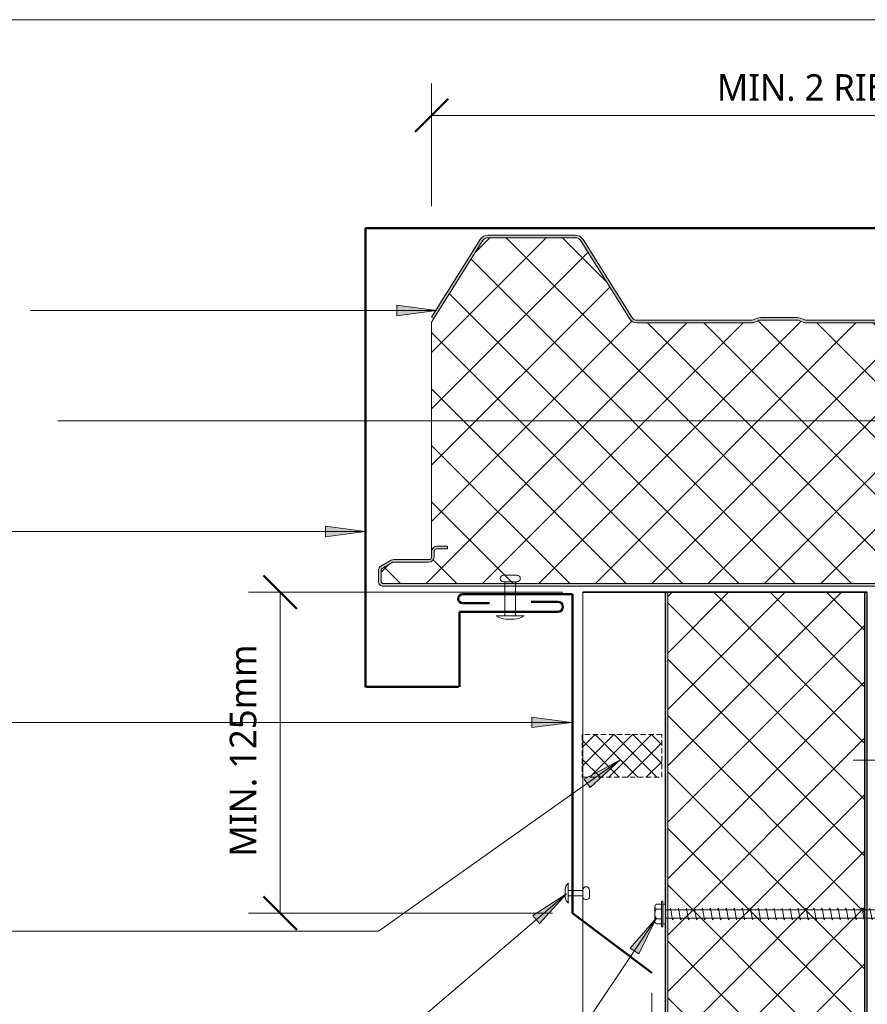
# Model space of a CAD drawing. Header units: millimetres. Extents: x -399 to 997, y 8 to 656.
# Tile 3 of 5: x -116 to 203, y 253 to 623. Entities that reach past the tile are written whole.
import ezdxf

# ---------------------------------------------------------------- set-up
doc = ezdxf.new("R2010")
doc.units = ezdxf.units.MM
doc.linetypes.add('Dash Short', pattern=[3, 2, -1])
for name, color, linetype, lineweight in [('A-ANNO-DIMS', 211, 'Continuous', 9), ('A-ANNO-DIMS-5', 211, 'Continuous', 9), ('A-DETL', 90, 'Continuous', 13), ('A-DETL-GENF', 92, 'Continuous', 13), ('G-ANNO-TEXT', 231, 'Continuous', 9)]:
    doc.layers.add(name, color=color, linetype=linetype, lineweight=lineweight)
doc.styles.add('Yu Gothic_1', font='Yu Gothic.ttf', dxfattribs={"height": 10})
doc.dimstyles.new('Diagonal', dxfattribs={"dimscale": 304.8, "dimtxt": 11.609035, "dimasz": 0.04101, "dimexe": 0.03937, "dimexo": 0.024606, "dimgap": 0.024606, "dimtad": 1, "dimdec": 0, "dimzin": 0, "dimdsep": 46, "dimtxsty": 'Yu Gothic_1', "dimblk1": 'OBLIQUE', "dimblk2": 'OBLIQUE', "dimsah": 1, "dimcen": 0.09, "dimazin": 0, "dimtfac": 1, "dimtdec": 4, "dimtix": 1, "dimtmove": 1, "dimatfit": 3, "dimfxl": 1, "dimtvp": 1, "dimtfill": 1, "dimtolj": 1, "dimtzin": 0, "dimarcsym": 2})
doc.dimstyles.new('Diagonal_1', dxfattribs={"dimscale": 304.8, "dimtxt": 11.609035, "dimasz": 0.04101, "dimexe": 0.03937, "dimexo": 0.024606, "dimgap": 0.024606, "dimtad": 1, "dimdec": 0, "dimzin": 0, "dimdsep": 46, "dimtxsty": 'Yu Gothic_1', "dimblk1": 'OBLIQUE', "dimblk2": 'OBLIQUE', "dimsah": 1, "dimcen": 0.09, "dimazin": 0, "dimtfac": 1, "dimtdec": 4, "dimtix": 1, "dimtmove": 2, "dimatfit": 3, "dimfxl": 1, "dimtvp": 1, "dimtfill": 1, "dimtolj": 1, "dimtzin": 0, "dimarcsym": 2})
doc.dimstyles.new('Diagonal_2', dxfattribs={"dimscale": 304.8, "dimtxt": 11.609035, "dimasz": 0.04101, "dimexe": 0.03937, "dimexo": 0.024606, "dimgap": 0.024606, "dimtad": 1, "dimdec": 0, "dimzin": 0, "dimdsep": 46, "dimtxsty": 'Yu Gothic_1', "dimblk1": 'OBLIQUE', "dimblk2": 'OBLIQUE', "dimsah": 1, "dimcen": 0.09, "dimazin": 0, "dimtfac": 1, "dimtdec": 4, "dimtix": 1, "dimtmove": 0, "dimatfit": 3, "dimfxl": 1, "dimtvp": 1, "dimtfill": 1, "dimtolj": 1, "dimtzin": 0, "dimarcsym": 2})

# ---------------------------------------------------------------- blocks, each defined once
blk = doc.blocks.new('Thermospan Insulated Panel3 - 75mm-4144780-06  BARGE WITH PROFILED CLADDING1')
at = {"layer": 'A-DETL-GENF'}
for points in [[(232.75, -31.35), (232.75, -32), (632.88, -32), (632.88, -31), (515.59, -31), (515.59, -31.12), (508.26, -31.12), (508.26, -31), (232.75, -31)], [(232.75, -106), (232.75, -107), (632.88, -107), (632.88, -106), (371.33, -106)]]:
    blk.add_hatch(color=256, dxfattribs=at).paths.add_polyline_path(points)
h = blk.add_hatch(dxfattribs=at)
h.set_pattern_fill('FP_1', color=256, style=0, pattern_type=2)
h.set_pattern_definition([(315, (224.888, 95.947), (10.6066, 10.6066), []), (45, (224.888, 95.947), (-10.6066, 10.6066), [])])
h.paths.add_polyline_path([(232.75, -32), (232.75, -106), (632.88, -106), (632.88, -32), (371.33, -32)])
for p, q in [((232.75, 0), (563.32, 0)), ((563.32, 0), (579.39, 0)), ((579.39, 0), (632.88, 0)), ((632.88, 0), (632.88, -107)), ((632.88, -32), (232.75, -32))]:
    blk.add_line(p, q, dxfattribs=at)
at = {"layer": 'A-DETL-GENF', "lineweight": 25}
for p, q in [((508.26, -31), (232.75, -31)), ((632.88, -31), (515.59, -31)), ((632.88, -106), (232.75, -106)), ((232.75, -107), (632.88, -107))]:
    blk.add_line(p, q, dxfattribs=at)
blk = doc.blocks.new('Metecno RFw 1000 - FLAT FINISH - RFw 1000 100mm - FLAT-4181614-06  BARGE WITH PROFILED CLADDING1')
at = {"layer": 'A-DETL-GENF'}
h = blk.add_hatch(color=256, dxfattribs=at)
h.paths.add_polyline_path([(1018.2, 0), (797.4, 0), (797.4, -0.12), (792.48, -0.12), (792.48, 0), (42.44, 0), (42.44, -1), (1018.41, -1.03), (1018.77, -1.23), (1018.97, -1.59), (1019, -1.8), (1018.97, -6.17), (1018.77, -6.53), (1018.6, -6.65), (1014.54, -9), (1001.2, -9), (1000.63, -9.07), (1000.1, -9.29), (999.64, -9.64), (999.29, -10.1), (999.07, -10.63), (999, -11.2), (998.97, -13.41), (998.77, -13.76), (998.41, -13.97), (998.2, -14), (994, -14), (994, -15), (998.41, -14.97), (998.67, -14.94), (999.1, -14.76), (999.47, -14.47), (999.8, -14), (999.94, -13.67), (1000, -13.2), (1000.04, -10.89), (1000.16, -10.6), (1000.35, -10.35), (1000.6, -10.16), (1000.89, -10.04), (1001.2, -10), (1014.54, -9.97), (1014.79, -9.94), (1015.22, -9.76), (1019.25, -7.41), (1019.47, -7.23), (1019.76, -6.86), (1019.94, -6.43), (1020, -5.96), (1020, -1.8), (1019.94, -1.33), (1019.76, -0.9), (1019.47, -0.53), (1019, -0.2), (1018.6, -0.05), (1018.41, -0.03)])
h.paths.add_polyline_path([(879.95, -99), (879.19, -99.07), (878.46, -99.29), (876.68, -100), (862.07, -100), (860.28, -99.29), (859.55, -99.07), (858.79, -99), (815.95, -99), (815.19, -99.07), (814.46, -99.29), (812.68, -100), (798.07, -100), (796.28, -99.29), (795.55, -99.07), (794.79, -99), (752.04, -99), (751.18, -99.11), (750.39, -99.43), (749.69, -99.93), (749.15, -100.6), (730.91, -129.78), (730.5, -130.29), (729.97, -130.67), (729.36, -130.92), (728.71, -131), (696.04, -131), (695.38, -130.92), (694.77, -130.67), (694.25, -130.29), (693.83, -129.78), (675.59, -100.6), (675.05, -99.93), (674.36, -99.43), (673.56, -99.11), (672.71, -99), (629.95, -99), (629.19, -99.07), (628.46, -99.29), (626.68, -100), (612.07, -100), (610.28, -99.29), (609.55, -99.07), (608.79, -99), (565.95, -99), (565.19, -99.07), (564.46, -99.29), (562.68, -100), (548.07, -100), (546.28, -99.29), (545.55, -99.07), (544.79, -99), (502.04, -99), (501.18, -99.11), (500.39, -99.43), (499.69, -99.93), (499.15, -100.6), (480.91, -129.78), (480.5, -130.29), (479.97, -130.67), (479.36, -130.92), (478.71, -131), (446.04, -131), (445.38, -130.92), (444.77, -130.67), (444.25, -130.29), (443.83, -129.78), (425.59, -100.6), (425.05, -99.93), (424.36, -99.43), (423.56, -99.11), (422.71, -99), (379.95, -99), (379.19, -99.07), (378.46, -99.29), (376.68, -100), (362.07, -100), (360.28, -99.29), (359.55, -99.07), (358.79, -99), (315.95, -99), (315.19, -99.07), (314.46, -99.29), (312.68, -100), (298.07, -100), (296.28, -99.29), (295.55, -99.07), (294.79, -99), (252.04, -99), (251.18, -99.11), (250.39, -99.43), (249.69, -99.93), (249.15, -100.6), (230.91, -129.78), (230.5, -130.29), (229.97, -130.67), (229.36, -130.92), (228.71, -131), (196.04, -131), (195.38, -130.92), (194.77, -130.67), (194.25, -130.29), (193.83, -129.78), (175.59, -100.6), (175.05, -99.93), (174.36, -99.43), (173.56, -99.11), (172.71, -99), (129.95, -99), (129.07, -99.11), (128.46, -99.29), (126.68, -100), (112.07, -100), (110.28, -99.29), (109.55, -99.07), (108.79, -99), (65.95, -99), (65.19, -99.07), (64.46, -99.29), (62.68, -100), (48.07, -100), (46.28, -99.29), (45.55, -99.07), (44.79, -99), (42.44, -99), (42.44, -100), (45.36, -100.05), (46.28, -100.36), (47.88, -100.95), (48.45, -101), (62.86, -100.95), (63.41, -100.79), (65.38, -100.05), (65.95, -100), (109.36, -100.05), (110.28, -100.36), (111.88, -100.95), (112.45, -101), (126.86, -100.95), (127.41, -100.79), (129.38, -100.05), (129.95, -100), (172.71, -100), (173.31, -100.08), (173.87, -100.3), (174.36, -100.66), (174.74, -101.13), (192.98, -130.31), (193.56, -131.01), (194.29, -131.55), (195.13, -131.89), (196.04, -132), (228.71, -132), (229.61, -131.89), (230.45, -131.55), (231.26, -130.92), (231.76, -130.31), (250, -101.13), (250.39, -100.66), (250.87, -100.3), (251.43, -100.08), (252.04, -100), (295.36, -100.05), (296.28, -100.36), (297.88, -100.95), (298.45, -101), (312.86, -100.95), (313.41, -100.79), (315.38, -100.05), (315.95, -100), (359.36, -100.05), (360.28, -100.36), (361.88, -100.95), (362.45, -101), (376.86, -100.95), (377.41, -100.79), (379.38, -100.05), (379.95, -100), (422.71, -100), (423.31, -100.08), (423.87, -100.3), (424.36, -100.66), (424.74, -101.13), (442.98, -130.31), (443.56, -131.01), (444.29, -131.55), (445.13, -131.89), (446.04, -132), (478.71, -132), (479.61, -131.89), (480.5, -131.52), (481.2, -131), (481.76, -130.31), (500, -101.13), (500.39, -100.66), (500.87, -100.3), (501.43, -100.08), (502.04, -100), (545.36, -100.05), (546.28, -100.36), (547.88, -100.95), (548.45, -101), (562.86, -100.95), (563.41, -100.79), (565.38, -100.05), (565.95, -100), (609.36, -100.05), (610.28, -100.36), (611.88, -100.95), (612.45, -101), (626.86, -100.95), (627.41, -100.79), (629.38, -100.05), (629.95, -100), (672.71, -100), (673.31, -100.08), (673.87, -100.3), (674.36, -100.66), (674.74, -101.13), (692.98, -130.31), (693.56, -131.01), (694.29, -131.55), (695.13, -131.89), (696.04, -132), (728.71, -132), (729.61, -131.89), (730.45, -131.55), (731.2, -131), (731.76, -130.31), (750, -101.13), (750.39, -100.66), (750.87, -100.3), (751.43, -100.08), (752.04, -100), (795.36, -100.05), (796.28, -100.36), (797.88, -100.95), (798.45, -101), (812.86, -100.95), (813.41, -100.79), (815.38, -100.05), (815.95, -100), (859.36, -100.05), (860.28, -100.36), (861.88, -100.95), (862.45, -101), (876.86, -100.95), (877.41, -100.79), (879.38, -100.05), (879.95, -100), (922.71, -100), (923.31, -100.08), (923.87, -100.3), (924.36, -100.66), (924.74, -101.13), (942.98, -130.31), (943.56, -131.01), (944.29, -131.55), (945.13, -131.89), (946.04, -132), (978.71, -132), (979.61, -131.89), (980.45, -131.55), (981.19, -131.01), (981.76, -130.31), (1000, -101.13), (999.15, -100.6), (980.91, -129.78), (980.5, -130.29), (979.97, -130.67), (979.36, -130.92), (978.71, -131), (946.04, -131), (945.38, -130.92), (944.77, -130.67), (944.25, -130.29), (943.83, -129.78), (925.59, -100.6), (925.05, -99.93), (924.36, -99.43), (923.56, -99.11), (922.71, -99), (899.32, -99)])
h = blk.add_hatch(dxfattribs=at)
h.set_pattern_fill('FP_2', color=256, style=0, pattern_type=2)
h.set_pattern_definition([(225, (1039.08, 410.27), (10.6066, -10.6066), []), (315, (1039.08, 410.27), (10.6066, 10.6066), [])])
h.paths.add_polyline_path([(1018.2, -1), (42.44, -1), (42.44, -99), (44.79, -99), (45.55, -99.07), (46.28, -99.29), (48.07, -100), (62.68, -100), (64.46, -99.29), (65.19, -99.07), (65.95, -99), (108.79, -99), (109.55, -99.07), (110.28, -99.29), (112.07, -100), (126.68, -100), (128.46, -99.29), (129.19, -99.07), (129.95, -99), (172.71, -99), (173.56, -99.11), (174.36, -99.43), (175.05, -99.93), (175.59, -100.6), (193.83, -129.78), (194.25, -130.29), (194.77, -130.67), (195.38, -130.92), (196.04, -131), (228.71, -131), (229.36, -130.92), (229.97, -130.67), (230.5, -130.29), (230.91, -129.78), (249.15, -100.6), (249.69, -99.93), (250.39, -99.43), (251.18, -99.11), (252.04, -99), (294.79, -99), (295.55, -99.07), (296.28, -99.29), (298.07, -100), (312.68, -100), (314.46, -99.29), (315.19, -99.07), (315.95, -99), (358.79, -99), (359.65, -99.1), (360.28, -99.29), (362.07, -100), (376.68, -100), (378.46, -99.29), (379.19, -99.07), (379.95, -99), (422.71, -99), (423.56, -99.11), (424.36, -99.43), (425.05, -99.93), (425.59, -100.6), (443.83, -129.78), (444.25, -130.29), (444.77, -130.67), (445.38, -130.92), (446.04, -131), (478.71, -131), (479.57, -130.83), (479.97, -130.67), (480.5, -130.29), (480.91, -129.78), (499.15, -100.6), (499.69, -99.93), (500.39, -99.43), (501.18, -99.11), (502.04, -99), (544.79, -99), (545.55, -99.07), (546.28, -99.29), (548.07, -100), (562.68, -100), (564.46, -99.29), (565.19, -99.07), (565.95, -99), (608.79, -99), (609.55, -99.07), (610.28, -99.29), (612.07, -100), (626.68, -100), (628.46, -99.29), (629.19, -99.07), (629.95, -99), (672.71, -99), (673.56, -99.11), (674.36, -99.43), (675.05, -99.93), (675.59, -100.6), (693.83, -129.78), (694.25, -130.29), (694.77, -130.67), (695.38, -130.92), (696.04, -131), (728.71, -131), (729.36, -130.92), (729.97, -130.67), (730.5, -130.29), (730.91, -129.78), (749.15, -100.6), (749.69, -99.93), (750.39, -99.43), (751.18, -99.11), (752.04, -99), (794.79, -99), (795.55, -99.07), (796.28, -99.29), (798.07, -100), (812.68, -100), (814.46, -99.29), (815.19, -99.07), (815.95, -99), (858.79, -99), (859.55, -99.07), (860.28, -99.29), (862.07, -100), (876.68, -100), (878.46, -99.29), (879.19, -99.07), (879.95, -99), (922.71, -99), (923.56, -99.11), (924.36, -99.43), (925.05, -99.93), (925.59, -100.6), (943.83, -129.78), (944.25, -130.29), (944.77, -130.67), (945.38, -130.92), (946.04, -131), (978.71, -131), (979.36, -130.92), (979.97, -130.67), (980.5, -130.29), (980.91, -129.78), (1000, -99.24), (1000, -13.2), (999.86, -13.86), (999.76, -14.1), (999.47, -14.47), (999.1, -14.76), (998.67, -14.94), (998.2, -15), (994, -15), (994, -14), (998.41, -13.97), (998.77, -13.76), (998.89, -13.6), (999, -13.2), (999, -11.2), (999.07, -10.63), (999.29, -10.1), (999.64, -9.64), (1000.1, -9.29), (1000.63, -9.07), (1001.2, -9), (1014.54, -9), (1018.77, -6.53), (1018.89, -6.36), (1019, -5.96), (1019, -1.8), (1018.89, -1.4), (1018.6, -1.11), (1018.41, -1.03)])
for p, q in [((1018.2, 0), (797.4, 0)), ((1018.2, -1), (42.44, -1)), ((1019, -5.96), (1019, -1.8)), ((1020, -5.96), (1020, -1.8)), ((1014.54, -9), (1018.6, -6.65)), ((1001.2, -9), (1014.54, -9)), ((1001.2, -10), (1014.32, -10)), ((1015.22, -9.76), (1019.1, -7.52)), ((994, -15), (994, -14)), ((994, -14), (998.2, -14)), ((999, -13.2), (999, -11.2)), ((1000, -13.2), (1000, -11.2)), ((1000, -99.24), (1000, -13.2)), ((998.2, -15), (994, -15)), ((815.95, -99), (858.79, -99)), ((860.28, -99.29), (862.07, -100)), ((876.68, -100), (878.46, -99.29)), ((879.95, -99), (922.71, -99)), ((980.91, -129.78), (1000, -99.24)), ((815.95, -100), (858.79, -100)), ((859.91, -100.21), (861.34, -100.79)), ((862.07, -100), (876.68, -100)), ((862.45, -101), (876.29, -101)), ((877.41, -100.79), (878.84, -100.21)), ((879.95, -100), (922.71, -100)), ((924.74, -101.13), (942.98, -130.31)), ((925.59, -100.6), (943.83, -129.78)), ((981.76, -130.31), (1000, -101.13)), ((1000, -101.13), (999.15, -100.6)), ((946.04, -131), (978.71, -131)), ((946.04, -132), (978.71, -132))]:
    blk.add_line(p, q, dxfattribs=at)
for centre, radius, start, end in [((1018.2, -1.8), 1.8, 360, 90), ((1018.2, -1.8), 0.8, 360, 90), ((1018.2, -1.8), 0.8, 360, 30), ((1018.2, -5.96), 0.8, 300, 0), ((1018.2, -5.96), 0.8, 330, 0), ((1018.2, -5.96), 1.8, 300, 360), ((1001.2, -11.2), 2.2, 90, 180), ((1001.2, -11.2), 1.2, 90, 180), ((1014.32, -8.2), 1.8, 270, 300), ((998.2, -13.2), 1.8, 270, 360), ((998.2, -13.2), 0.8, 270, 0), ((998.2, -13.2), 0.8, 330, 0), ((858.79, -103), 4, 68.1986, 90), ((879.95, -103), 4, 90, 111.8014), ((922.71, -102.4), 3.4, 32.0054, 90), ((858.79, -103), 3, 68.1986, 90), ((862.45, -98), 3, 248.1986, 270), ((876.29, -98), 3, 270, 291.8014), ((879.95, -103), 3, 90, 111.8014), ((922.71, -102.4), 2.4, 32.0054, 90), ((946.04, -128.4), 3.6, 212.0054, 270), ((946.04, -128.4), 2.6, 212.0054, 270), ((978.71, -128.4), 2.6, 270, 327.9946), ((978.71, -128.4), 3.6, 270, 327.9946)]:
    blk.add_arc(centre, radius, start, end, dxfattribs=at)
blk = doc.blocks.new('TEK Screw - TEK Screw-4782891-06  BARGE WITH PROFILED CLADDING1')
at = {"layer": 'A-DETL-GENF'}
blk.add_hatch(color=256, dxfattribs=at).paths.add_polyline_path([(-3.67, 0), (3.67, 0), (3.67, 1), (-3.67, 1)])
for p, q in [((-2.76, 3.97), (2.76, 3.97)), ((4.79, 1.5), (-4.79, 1.5)), ((-4.79, 1.5), (-4.79, 1)), ((-3.67, 1), (-4.79, 1)), ((-3.67, 1.5), (-3.67, 3.47)), ((3.67, 1), (-3.67, 1)), ((-3.67, 1), (-3.67, 0)), ((-3.67, 0), (3.67, 0)), ((-1.85, 1.5), (-1.85, 3.47)), ((-1.6, 0), (-1.6, -81.85)), ((1.6, -81.85), (1.6, 0)), ((1.85, 1.5), (1.85, 3.47)), ((3.67, 1.5), (3.67, 3.47)), ((4.79, 1), (3.67, 1)), ((3.67, 0), (3.67, 1)), ((4.79, 1), (4.79, 1.5)), ((2.17, -1.91), (-2.17, -2.67)), ((-2.17, -2.67), (-1.6, -3)), ((1.6, -1.58), (2.17, -1.91)), ((2.17, -4.91), (-2.17, -5.67)), ((-2.17, -5.67), (-1.6, -6)), ((1.6, -4.58), (2.17, -4.91)), ((2.17, -7.91), (-2.17, -8.67)), ((-2.17, -8.67), (-1.6, -9)), ((2.17, -10.91), (-2.17, -11.67)), ((1.6, -7.58), (2.17, -7.91)), ((1.6, -10.58), (2.17, -10.91)), ((-2.17, -11.67), (-1.6, -12)), ((2.17, -13.91), (-2.17, -14.67)), ((-2.17, -14.67), (-1.6, -15)), ((1.6, -13.58), (2.17, -13.91)), ((2.17, -16.91), (-2.17, -17.67)), ((-2.17, -17.67), (-1.6, -18)), ((1.6, -16.58), (2.17, -16.91)), ((2.17, -19.91), (-2.17, -20.67)), ((-2.17, -20.67), (-1.6, -21)), ((1.6, -19.58), (2.17, -19.91)), ((2.17, -22.91), (-2.17, -23.67)), ((-2.17, -23.67), (-1.6, -24)), ((2.17, -25.91), (-2.17, -26.67)), ((1.6, -22.58), (2.17, -22.91)), ((1.6, -25.58), (2.17, -25.91)), ((-2.17, -26.67), (-1.6, -27)), ((2.17, -28.91), (-2.17, -29.67)), ((1.6, -28.58), (2.17, -28.91)), ((-2.17, -29.67), (-1.6, -30)), ((2.17, -31.91), (-2.17, -32.67)), ((-2.17, -32.67), (-1.6, -33)), ((1.6, -31.58), (2.17, -31.91)), ((2.17, -34.91), (-2.17, -35.67)), ((-2.17, -35.67), (-1.6, -36)), ((1.6, -34.58), (2.17, -34.91)), ((2.17, -37.91), (-2.17, -38.67)), ((-2.17, -38.67), (-1.6, -39)), ((1.6, -37.58), (2.17, -37.91)), ((1.6, -40.58), (2.17, -40.91)), ((2.17, -40.91), (-2.17, -41.67)), ((-2.17, -41.67), (-1.6, -42)), ((2.17, -43.91), (-2.17, -44.67)), ((1.6, -43.58), (2.17, -43.91)), ((-2.17, -44.67), (-1.6, -45)), ((2.17, -46.91), (-2.17, -47.67)), ((-2.17, -47.67), (-1.6, -48)), ((1.6, -46.58), (2.17, -46.91)), ((2.17, -49.91), (-2.17, -50.67)), ((-2.17, -50.67), (-1.6, -51)), ((1.6, -49.58), (2.17, -49.91)), ((2.17, -52.91), (-2.17, -53.67)), ((-2.17, -53.67), (-1.6, -54)), ((1.6, -52.58), (2.17, -52.91)), ((2.17, -55.91), (-2.17, -56.67)), ((-2.17, -56.67), (-1.6, -57)), ((2.17, -58.91), (-2.17, -59.67)), ((1.6, -55.58), (2.17, -55.91)), ((1.6, -58.58), (2.17, -58.91)), ((-2.17, -59.67), (-1.6, -60)), ((2.17, -61.91), (-2.17, -62.67)), ((-2.17, -62.67), (-1.6, -63)), ((1.6, -61.58), (2.17, -61.91)), ((2.17, -64.91), (-2.17, -65.67)), ((-2.17, -65.67), (-1.6, -66)), ((1.6, -64.58), (2.17, -64.91)), ((2.17, -67.91), (-2.17, -68.67)), ((-2.17, -68.67), (-1.6, -69)), ((1.6, -67.58), (2.17, -67.91)), ((2.17, -70.91), (-2.17, -71.67)), ((-2.17, -71.67), (-1.6, -72)), ((2.17, -73.91), (-2.17, -74.67)), ((1.6, -70.58), (2.17, -70.91)), ((1.6, -73.58), (2.17, -73.91)), ((-2.17, -74.67), (-1.6, -75)), ((2.17, -76.91), (-2.17, -77.67)), ((-2.17, -77.67), (-1.6, -78)), ((1.6, -76.58), (2.17, -76.91)), ((2.17, -79.91), (-2.17, -80.67)), ((-2.17, -80.67), (-1.6, -81)), ((1.6, -79.58), (2.17, -79.91)), ((-1.85, -83.85), (-1.6, -84)), ((-1.6, -83.85), (-1.6, -106.41)), ((1.6, -106.41), (1.6, -83.85)), ((2.17, -85.91), (-2.17, -86.67)), ((-2.17, -86.67), (-1.6, -87)), ((1.6, -85.58), (2.17, -85.91)), ((1.6, -88.58), (2.17, -88.91)), ((2.17, -88.91), (-2.17, -89.67)), ((-2.17, -89.67), (-1.6, -90)), ((2.17, -91.91), (-2.17, -92.67)), ((1.6, -91.58), (2.17, -91.91)), ((-2.17, -92.67), (-1.6, -93)), ((2.17, -94.91), (-2.17, -95.67)), ((-2.17, -95.67), (-1.6, -96)), ((1.6, -94.58), (2.17, -94.91)), ((2.17, -97.91), (-2.17, -98.67)), ((-2.17, -98.67), (-1.6, -99)), ((1.6, -97.58), (2.17, -97.91)), ((2.17, -100.91), (-2.17, -101.67)), ((-2.17, -101.67), (-1.6, -102)), ((1.6, -100.58), (2.17, -100.91)), ((1.6, -103.58), (2.17, -103.91)), ((2.17, -103.91), (-2.17, -104.67)), ((-2.17, -104.67), (-1.6, -105)), ((2.17, -106.91), (-2.17, -107.67)), ((-1.28, -106.72), (-1.6, -106.41)), ((-1.28, -109.95), (-1.28, -106.72)), ((-1.28, -109.95), (-0.56, -107.07)), ((0, -111.47), (1.28, -106.72)), ((1.28, -106.72), (1.6, -106.41)), ((1.28, -109.95), (1.28, -106.72)), ((1.6, -106.58), (2.17, -106.91)), ((-2.17, -107.67), (-1.6, -108)), ((-1.28, -109.95), (0, -111.47)), ((1.28, -109.95), (0, -111.47))]:
    blk.add_line(p, q, dxfattribs=at)
for centre, radius, start, end in [((-2.76, 2.9), 1.08, 32.3801, 147.6199), ((0, 0.31), 3.67, 59.7274, 120.2726), ((2.76, 2.9), 1.08, 32.3801, 147.6199), ((0.49, -107.61), 1.18, 48.2394, 152.9362)]:
    blk.add_arc(centre, radius, start, end, dxfattribs=at)
blk = doc.blocks.new('Pop Rivets2 - Rivet-4187917-06  BARGE WITH PROFILED CLADDING1')
at = {"layer": 'A-DETL-GENF'}
for p, q in [((5.24, 0), (-5.24, 0)), ((-2, -12.87), (-2, 0)), ((-1.5, 1.16), (1.5, 1.16)), ((2, -12.87), (2, 0)), ((2.53, -12.87), (-2.53, -12.87)), ((-2.53, -15.37), (2.53, -15.37))]:
    blk.add_line(p, q, dxfattribs=at)
for centre, radius, start, end in [((-1.5, -5.47), 6.62, 90, 124.3637), ((1.5, -5.47), 6.62, 55.6363, 90), ((-2.53, -14.12), 1.25, 90, 270), ((2.53, -14.12), 1.25, 270, 90)]:
    blk.add_arc(centre, radius, start, end, dxfattribs=at)
blk = doc.blocks.new('Line Fixing - Rivet-4898250-06  BARGE WITH PROFILED CLADDING1')
at = {"layer": 'A-DETL-GENF'}
blk.add_line((0, -10), (0, 0), dxfattribs=at)
blk = doc.blocks.new('Foam Closure - Foam Closure-4628405-06  BARGE WITH PROFILED CLADDING1')
at = {"layer": 'A-DETL-GENF'}
h = blk.add_hatch(dxfattribs=at)
h.set_pattern_fill('FP_3', color=256, style=0, pattern_type=2)
h.set_pattern_definition([(225, (125.701, 338.432), (3.535534, -3.535534), []), (315, (125.701, 338.432), (3.535534, 3.535534), [])])
h.paths.add_polyline_path([(30, 0), (0, 0), (0, -16.07), (30, -16.07)])
at = {"layer": 'A-DETL-GENF', "linetype": 'Dash Short'}
for p, q in [((0, 0), (0, -16.07)), ((30, 0), (0, 0)), ((30, -16.07), (30, 0)), ((0, -16.07), (30, -16.07))]:
    blk.add_line(p, q, dxfattribs=at)
blk = doc.blocks.new('Pop Rivets6 - Rivet 2-4718932-06  BARGE WITH PROFILED CLADDING1')
at = {"layer": 'A-DETL-GENF'}
for p, q in [((3.77, 0), (-3.77, 0)), ((-1.5, 1.16), (1.5, 1.16)), ((-1, -5.45), (-1, 0)), ((1, -5.45), (1, 0)), ((1.17, -5.45), (-1.24, -5.45)), ((-1.24, -7.95), (1.17, -7.95))]:
    blk.add_line(p, q, dxfattribs=at)
for centre, radius, start, end in [((-1.5, -1.65), 2.8, 90, 144), ((1.5, -1.65), 2.8, 36, 90), ((-1.24, -6.7), 1.25, 90, 270), ((1.17, -6.7), 1.25, 270, 90)]:
    blk.add_arc(centre, radius, start, end, dxfattribs=at)
blk = doc.blocks.new('DIMBLOCK1-06  BARGE WITH PROFILED CLADDING1')
at = {"layer": 'A-ANNO-DIMS-5'}
for p, q in [((121.92, 239.42), (121.92, 257.39)), ((126.95, 239.42), (126.95, 240.76)), ((121.92, 239.42), (126.95, 239.42)), ((121.92, 239.42), (121.92, 227.42)), ((126.95, 239.42), (126.95, 227.42))]:
    blk.add_line(p, q, dxfattribs=at)
at = {"layer": 'A-ANNO-DIMS-5', "lineweight": 50}
for p, q in [((121.92, 239.42), (128.17, 245.67)), ((126.95, 239.42), (133.2, 245.67)), ((121.92, 239.42), (115.67, 233.17)), ((126.95, 239.42), (120.7, 233.17))]:
    blk.add_line(p, q, dxfattribs=at)
at = {"layer": 'A-ANNO-DIMS-5'}
blk.add_ellipse((89.07, 239.42), major_axis=(-35.36, 0), ratio=0.816648, start_param=1.570796, end_param=3.141593, dxfattribs=at)
at = {"layer": 'A-ANNO-DIMS-5', "color": 0, "insert": (27.78, 213.54), "char_height": 10, "width": 73.5467, "attachment_point": 1, "line_spacing_factor": 1.024327, "style": 'Yu Gothic_1', "bg_fill": 3, "box_fill_scale": 1.25, "bg_fill_color": 256, "bg_fill_true_color": 13158600, "bg_fill_transparency": 0}
blk.add_mtext('5mm GAP', dxfattribs=at)
blk = doc.blocks.new('_Oblique')
at = {"color": 0, "linetype": 'ByBlock', "lineweight": -2}
blk.add_line((-0.5, -0.5), (0.5, 0.5), dxfattribs=at)
blk = doc.blocks.new('DIMBLOCK3-06  BARGE WITH PROFILED CLADDING1')
at = {"layer": 'A-ANNO-DIMS-5'}
for p, q in [((39.08, 587.28), (39.08, 599.28)), ((348.31, 587.28), (348.31, 599.28)), ((39.08, 587.28), (348.31, 587.28)), ((39.08, 587.28), (39.08, 553.18)), ((348.31, 587.28), (348.31, 552.4))]:
    blk.add_line(p, q, dxfattribs=at)
at = {"layer": 'A-ANNO-DIMS-5', "lineweight": 50}
for p, q in [((39.08, 587.28), (45.33, 593.53)), ((348.31, 587.28), (354.56, 593.53)), ((39.08, 587.28), (32.83, 581.03)), ((348.31, 587.28), (342.06, 581.03))]:
    blk.add_line(p, q, dxfattribs=at)
at = {"layer": 'A-ANNO-DIMS-5', "color": 0, "insert": (146.37, 602.77), "char_height": 10, "width": 89.5261, "attachment_point": 1, "line_spacing_factor": 1.024327, "style": 'Yu Gothic_1', "bg_fill": 3, "box_fill_scale": 1.25, "bg_fill_color": 256, "bg_fill_true_color": 13158600, "bg_fill_transparency": 0}
blk.add_mtext('MIN. 2 RIBS', dxfattribs=at)
blk = doc.blocks.new('DIMBLOCK4-06  BARGE WITH PROFILED CLADDING1')
at = {"layer": 'A-ANNO-DIMS-5', "lineweight": 50}
for p, q in [((-17.86, 407.99), (-24.11, 414.24)), ((-17.86, 407.99), (-11.61, 401.74)), ((-17.86, 287.38), (-24.11, 293.63)), ((-17.86, 287.38), (-11.61, 281.13))]:
    blk.add_line(p, q, dxfattribs=at)
at = {"layer": 'A-ANNO-DIMS-5'}
for p, q in [((-17.86, 407.99), (-29.86, 407.99)), ((-17.86, 407.99), (-17.86, 287.38)), ((-17.86, 407.99), (88.45, 407.99)), ((-17.86, 287.38), (-29.86, 287.38)), ((-17.86, 287.38), (84.58, 287.38))]:
    blk.add_line(p, q, dxfattribs=at)
at = {"layer": 'A-ANNO-DIMS-5', "color": 0, "insert": (-36.89, 308.59), "char_height": 10, "width": 93.8283, "attachment_point": 1, "rotation": 90, "line_spacing_factor": 1.024327, "style": 'Yu Gothic_1', "bg_fill": 3, "box_fill_scale": 1.25, "bg_fill_color": 256, "bg_fill_true_color": 13158600, "bg_fill_transparency": 0}
blk.add_mtext('MIN. 125mm\\fYu Gothic|b0|i0|c178|p34|;\u200d', dxfattribs=at)

msp = doc.modelspace()

# ---------------------------------------------------------------- hatches: boundary and pattern name
at = {"layer": 'G-ANNO-TEXT'}
for points in [[(40.97, 513.92), (25.97, 515.89), (25.97, 511.94)], [(14.14, 430.82), (-0.86, 432.79), (-0.86, 428.84)], [(109.84, 344.82), (96.46, 337.76), (98.74, 334.54)], [(123.72, 285.59), (113.71, 274.24), (116.99, 272.04)]]:
    msp.add_hatch(color=7, dxfattribs=at).paths.add_polyline_path(points)

# ---------------------------------------------------------------- linework, layer by layer
at = {"layer": 'A-DETL', "lineweight": 50}
for p, q in [((14.16, 544.9), (348.31, 544.9)), ((14.16, 544.9), (14.16, 372.38)), ((92.08, 407.28), (50.83, 407.28)), ((92.08, 407.28), (92.08, 287.38)), ((50.83, 403.84), (60.83, 403.84)), ((86.58, 404.43), (76.58, 404.43)), ((49.58, 400.6), (49.58, 372.38)), ((49.58, 400.6), (86.58, 400.6)), ((14.16, 372.38), (49.16, 372.38)), ((92.08, 287.38), (121.92, 264.89))]:
    msp.add_line(p, q, dxfattribs=at)
at = {"layer": 'A-DETL', "lineweight": 35}
msp.add_line((95.95, 407.99), (202.95, 407.99), dxfattribs=at)
at = {"layer": 'A-DETL', "lineweight": 50}
for centre, radius, start, end in [((50.83, 405.56), 1.72, 90, 270), ((86.58, 402.51), 1.91, 270, 90)]:
    msp.add_arc(centre, radius, start, end, dxfattribs=at)
at = {"layer": 'G-ANNO-TEXT', "color": 7}
for p, q in [((306.99, 623.25), (-143.25, 623.25)), ((40.97, 513.92), (25.97, 515.89)), ((25.97, 515.89), (25.97, 511.94)), ((-109.47, 513.92), (-111.81, 513.92)), ((40.97, 513.92), (-109.47, 513.92)), ((25.97, 511.94), (40.97, 513.92)), ((-77.08, 472.48), (-101.56, 472.48)), ((236.52, 472.48), (-77.08, 472.48)), ((14.14, 430.82), (-124.26, 430.82)), ((14.14, 430.82), (-0.86, 432.79)), ((-0.86, 432.79), (-0.86, 428.84)), ((-0.86, 428.84), (14.14, 430.82)), ((109.84, 344.82), (19.13, 280.57)), ((109.84, 344.82), (96.46, 337.76)), ((98.74, 334.54), (109.84, 344.82)), ((96.46, 337.76), (98.74, 334.54)), ((123.72, 285.59), (113.71, 274.24)), ((116.99, 272.04), (123.72, 285.59)), ((19.13, 280.57), (-169.83, 280.57)), ((113.71, 274.24), (116.99, 272.04))]:
    msp.add_line(p, q, dxfattribs=at)

# ---------------------------------------------------------------- block references
at = {"layer": 'A-DETL-GENF'}
for name, p, rotation in [('Metecno RFw 1000 - FLAT FINISH - RFw 1000 100mm - FLAT-4181614-06  BARGE WITH PROFILED CLADDING1', (1039.08, 410.27), 180), ('Pop Rivets2 - Rivet-4187917-06  BARGE WITH PROFILED CLADDING1', (68.64, 399.07), 180), ('Thermospan Insulated Panel3 - 75mm-4144780-06  BARGE WITH PROFILED CLADDING1', (95.95, -224.89), 89.9999999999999), ('Line Fixing - Rivet-4898250-06  BARGE WITH PROFILED CLADDING1', (207.64, 344.9), 269.9999999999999), ('Pop Rivets6 - Rivet 2-4718932-06  BARGE WITH PROFILED CLADDING1', (90.5, 294.88), 90.00000000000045), ('TEK Screw - TEK Screw-4782891-06  BARGE WITH PROFILED CLADDING1', (127.07, 287.03), 90.00000000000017)]:
    msp.add_blockref(name, p, dxfattribs=dict(at, rotation=rotation))
at = {"layer": 'A-DETL-GENF', "linetype": 'Dash Short', "rotation": 180}
msp.add_blockref('Foam Closure - Foam Closure-4628405-06  BARGE WITH PROFILED CLADDING1', (125.7, 338.43), dxfattribs=at)

# ---------------------------------------------------------------- next in the draw order: dimensions: what is measured, and where the dimension line sits
at = {"layer": 'A-ANNO-DIMS'}
for base, p1, p2, text, dimstyle, override, picture, middle in [((348.31, 587.28), (39.08, 545.68), (348.31, 544.9), 'MIN. 2 RIBS', 'Diagonal_1', {"dimpost": '<>', "dimfxl": 309.229689}, 'DIMBLOCK3-06  BARGE WITH PROFILED CLADDING1', (191.13, 596.1)), ((126.95, 239.42), (121.92, 264.89), (126.95, 248.26), '5mm GAP', 'Diagonal', {"dimpost": '<>', "dimfxl": 17.374103}, 'DIMBLOCK1-06  BARGE WITH PROFILED CLADDING1', (64.56, 206.88))]:
    dim = msp.add_linear_dim(base=base, p1=p1, p2=p2, text=text, dimstyle=dimstyle, override=override, dxfattribs=at)
    dim.commit()
    dim.dimension.update_dxf_attribs({"geometry": picture, "text_midpoint": middle, "dimtype": 160})
dim = msp.add_linear_dim(base=(-17.86, 287.38), p1=(95.95, 407.99), p2=(92.08, 287.38), angle=90, text='MIN. 125mm\u200d', dimstyle='Diagonal_2', override={"dimpost": '<>', "dimfxl": 120.679293}, dxfattribs=at)
dim.commit()
dim.dimension.update_dxf_attribs({"geometry": 'DIMBLOCK4-06  BARGE WITH PROFILED CLADDING1', "text_midpoint": (-31.3, 347.68)})

# ---------------------------------------------------------------- next in the draw order: hatches: boundary and pattern name
at = {"layer": 'G-ANNO-TEXT'}
for points in [[(91.83, 359.06), (76.83, 361.03), (76.83, 357.09)], [(89.83, 294.65), (77.14, 286.41), (79.7, 283.41)]]:
    msp.add_hatch(color=7, dxfattribs=at).paths.add_polyline_path(points)

# ---------------------------------------------------------------- next in the draw order: linework, layer by layer
at = {"layer": 'G-ANNO-TEXT', "color": 7}
for p, q in [((91.83, 359.06), (-170.57, 359.06)), ((91.83, 359.06), (76.83, 361.03)), ((76.83, 361.03), (76.83, 357.09)), ((76.83, 357.09), (91.83, 359.06)), ((89.83, 294.65), (10.02, 226.48)), ((89.83, 294.65), (77.14, 286.41)), ((79.7, 283.41), (89.83, 294.65)), ((123.72, 285.59), (43.34, 166.09)), ((77.14, 286.41), (79.7, 283.41))]:
    msp.add_line(p, q, dxfattribs=at)

doc.saveas('drawing.dxf')
